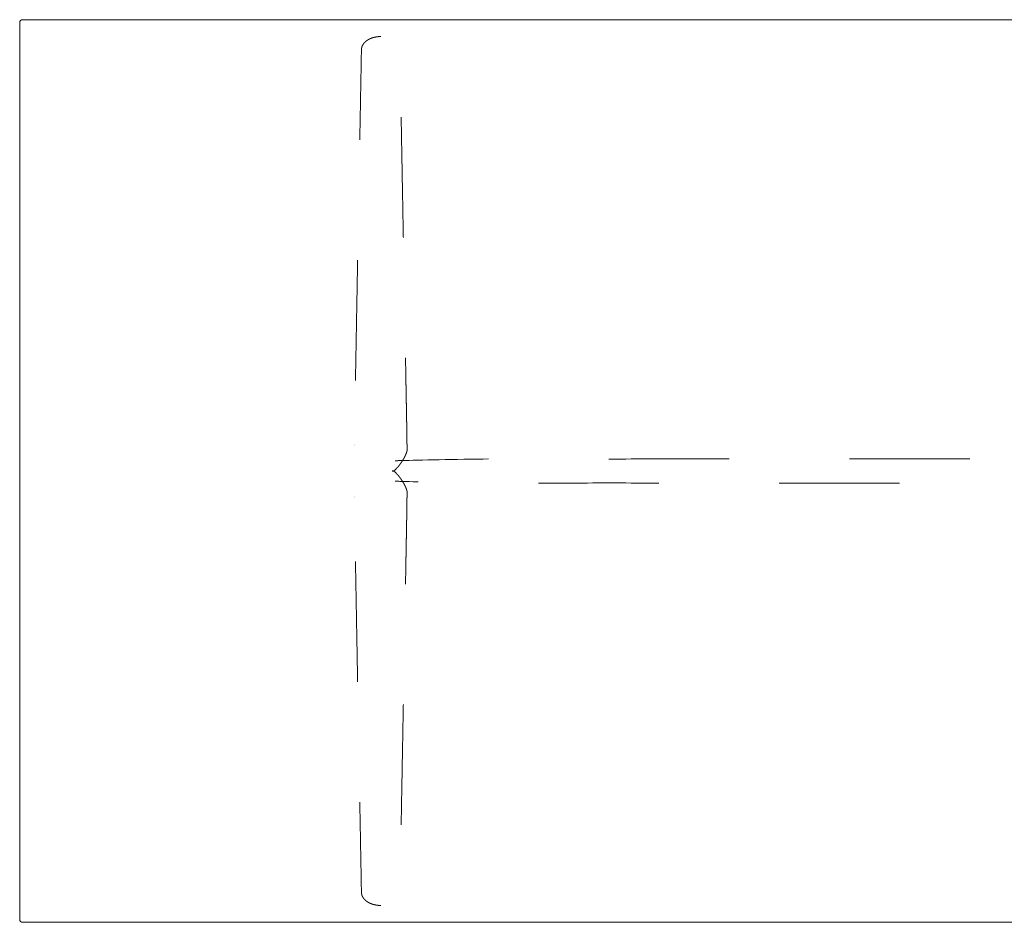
# Model space of a CAD drawing. Header units: metres. Extents: x -2 to 4.3, y -5.49 to 0.4.
# Tile 53 of 57: x 1.3 to 2.12, y -1.62 to -0.88. Entities that reach past the tile are written whole.
import ezdxf

# ---------------------------------------------------------------- set-up
doc = ezdxf.new("R2010")
doc.units = ezdxf.units.M
doc.header["$MEASUREMENT"] = 0
doc.linetypes.add('Dash Style-1', pattern=[0.10582, 0.0529, -0.05292])
doc.layers.add('72_VITRA_HRESID_D2_TB_FOOT_UNDER', color=8, linetype='Dash Style-1', lineweight=5)
doc.layers.add('72_VITRA_HRESID_D2_TB_TABLE_TOP', color=7, linetype='Continuous', lineweight=5)
doc.layers.add('72_VITRA_INSERT', color=7, linetype='Continuous')

# ---------------------------------------------------------------- blocks, each defined once
blk = doc.blocks.new('72_VITRA_HRESID_D2_BELLEVILLE_TABLE_BISTRO_3000_X_750_FOOT_UNDER')
at = {"layer": '72_VITRA_HRESID_D2_TB_FOOT_UNDER'}
for points, weights, knots in [([(-1.2, 0.361), (-1.19958, 0.361), (-1.19916, 0.36098), (-1.19874, 0.36097), (-1.19843, 0.36095), (-1.19812, 0.36092), (-1.1978, 0.3609), (-1.19749, 0.36087), (-1.19718, 0.36083), (-1.19686, 0.36079), (-1.19666, 0.36076), (-1.19645, 0.36073), (-1.19621, 0.36069), (-1.19598, 0.36065), (-1.19564, 0.36058), (-1.1953, 0.36052), (-1.19497, 0.36044), (-1.19464, 0.36037), (-1.19442, 0.36031), (-1.1942, 0.36026), (-1.19395, 0.36018), (-1.1937, 0.36011), (-1.19343, 0.36003), (-1.19317, 0.35995), (-1.19297, 0.35988), (-1.19277, 0.35982), (-1.19257, 0.35975), (-1.19238, 0.35967), (-1.19218, 0.3596), (-1.19198, 0.35952), (-1.19178, 0.35944), (-1.19158, 0.35936), (-1.19132, 0.35924), (-1.19105, 0.35913), (-1.1908, 0.359), (-1.19054, 0.35887), (-1.19036, 0.35878), (-1.19017, 0.35868), (-1.19, 0.35859), (-1.18983, 0.35849), (-1.18966, 0.3584), (-1.18949, 0.3583), (-1.18931, 0.35819), (-1.18913, 0.35808), (-1.18896, 0.35796), (-1.18879, 0.35785), (-1.18864, 0.35774), (-1.18849, 0.35764), (-1.18832, 0.35752), (-1.18816, 0.3574), (-1.18798, 0.35726), (-1.18779, 0.35711), (-1.18763, 0.35697), (-1.18746, 0.35683), (-1.18729, 0.35668), (-1.18713, 0.35654), (-1.18698, 0.35639), (-1.18683, 0.35625), (-1.18668, 0.35609), (-1.18652, 0.35593), (-1.18638, 0.35577), (-1.18624, 0.35561), (-1.18611, 0.35546), (-1.18599, 0.35531), (-1.18589, 0.35518), (-1.18579, 0.35506), (-1.18573, 0.35496), (-1.18566, 0.35487), (-1.18555, 0.35472), (-1.18545, 0.35458), (-1.18533, 0.35439), (-1.18522, 0.35421), (-1.18513, 0.35405), (-1.18504, 0.35389), (-1.18495, 0.35373), (-1.18487, 0.35357), (-1.18479, 0.35341), (-1.18472, 0.35325), (-1.18467, 0.35314), (-1.18462, 0.35303), (-1.18457, 0.3529), (-1.18451, 0.35277), (-1.18445, 0.35259), (-1.18438, 0.35241), (-1.18432, 0.35221), (-1.18426, 0.352), (-1.18421, 0.3518), (-1.18416, 0.3516), (-1.18413, 0.35139), (-1.18409, 0.35119), (-1.18406, 0.35099), (-1.18403, 0.35079), (-1.18402, 0.35064), (-1.18401, 0.35049), (-1.184, 0.35034), (-1.184, 0.35019), (-1.184, 0.35), (-1.18151, 0.21275), (-1.17903, 0.07551), (-1.17867, 0.05555), (-1.17831, 0.03559), (-1.1783, 0.03487), (-1.17829, 0.03416), (-1.17828, 0.03344), (-1.17827, 0.03274), (-1.17826, 0.03204), (-1.17825, 0.03137), (-1.17824, 0.03069), (-1.17823, 0.03004), (-1.17823, 0.02939), (-1.17822, 0.02876), (-1.17822, 0.02813), (-1.17822, 0.02753), (-1.17822, 0.02693), (-1.17822, 0.02636), (-1.17821, 0.02578), (-1.17822, 0.02523), (-1.17822, 0.02517), (-1.17822, 0.02512), (-1.17811, 0.02172), (-1.178, 0.01833), (-1.178, 0.01832), (-1.178, 0.0183), (-1.17797, 0.01724), (-1.17822, 0.01621), (-1.17822, 0.01621), (-1.17822, 0.01621), (-1.17822, 0.0162), (-1.17823, 0.0162), (-1.17834, 0.01572), (-1.17852, 0.01526), (-1.17852, 0.01526), (-1.17852, 0.01526), (-1.17864, 0.01496), (-1.17876, 0.01465), (-1.17889, 0.01434), (-1.17908, 0.01389), (-1.17927, 0.01344), (-1.17953, 0.01289), (-1.17978, 0.01234), (-1.18007, 0.01176), (-1.18036, 0.01118), (-1.18067, 0.01061), (-1.18098, 0.01004), (-1.18131, 0.00948), (-1.18164, 0.00892), (-1.18198, 0.00837), (-1.18233, 0.00783), (-1.18269, 0.00729), (-1.18305, 0.00676), (-1.18343, 0.00623), (-1.18381, 0.00571), (-1.18421, 0.0052), (-1.18461, 0.00468), (-1.18503, 0.00417), (-1.18545, 0.00366), (-1.18578, 0.00329), (-1.18611, 0.00293), (-1.18631, 0.0027), (-1.18652, 0.00248), (-1.18683, 0.00214), (-1.18715, 0.00181), (-1.18757, 0.00138), (-1.188, 0.00096), (-1.18844, 0.00054), (-1.18845, 0.00054), (-1.18846, 0.00053), (-1.18866, 0.00035), (-1.1889, 0.00022), (-1.189, 0.00017), (-1.1891, 0.00012), (-1.18932, 0.00001), (-1.18956, 0), (-1.18968, 0), (-1.1898, 0), (-1.1898, 0), (-1.18981, 0), (-1.2, 0), (-1.21018, 0), (-1.21019, 0), (-1.2102, 0), (-1.21031, 0), (-1.21043, 0), (-1.21067, 0.00001), (-1.21089, 0.00012), (-1.21099, 0.00017), (-1.21109, 0.00022), (-1.21133, 0.00035), (-1.21153, 0.00053), (-1.21154, 0.00054), (-1.21155, 0.00054), (-1.21199, 0.00096), (-1.21242, 0.00138), (-1.21284, 0.00181), (-1.21316, 0.00214), (-1.21347, 0.00248), (-1.21368, 0.0027), (-1.21388, 0.00293), (-1.21421, 0.00329), (-1.21454, 0.00366), (-1.21496, 0.00417), (-1.21538, 0.00468), (-1.21578, 0.0052), (-1.21618, 0.00571), (-1.21656, 0.00623), (-1.21694, 0.00676), (-1.2173, 0.00729), (-1.21766, 0.00783), (-1.21801, 0.00837), (-1.21835, 0.00892), (-1.21868, 0.00948), (-1.21901, 0.01004), (-1.21932, 0.01061), (-1.21963, 0.01118), (-1.21992, 0.01176), (-1.22021, 0.01234), (-1.22046, 0.01289), (-1.22072, 0.01344), (-1.22091, 0.01389), (-1.2211, 0.01434), (-1.22123, 0.01465), (-1.22135, 0.01496), (-1.22147, 0.01526), (-1.22147, 0.01526), (-1.22147, 0.01526), (-1.22165, 0.01572), (-1.22177, 0.0162), (-1.22177, 0.0162), (-1.22177, 0.01621), (-1.22177, 0.01621), (-1.22177, 0.01621), (-1.22202, 0.01724), (-1.22199, 0.0183), (-1.22199, 0.01832), (-1.22199, 0.01833), (-1.22188, 0.02172), (-1.22177, 0.02512), (-1.22177, 0.02517), (-1.22177, 0.02523), (-1.22178, 0.02578), (-1.22178, 0.02636), (-1.22178, 0.02693), (-1.22177, 0.02753), (-1.22177, 0.02813), (-1.22177, 0.02876), (-1.22176, 0.02939), (-1.22176, 0.03004), (-1.22175, 0.03069), (-1.22174, 0.03137), (-1.22174, 0.03204), (-1.22173, 0.03274), (-1.22172, 0.03344), (-1.2217, 0.03416), (-1.22169, 0.03487), (-1.22168, 0.03559), (-1.22132, 0.05555), (-1.22096, 0.07551), (-1.21848, 0.21275), (-1.216, 0.35), (-1.216, 0.35019), (-1.21599, 0.35034), (-1.21598, 0.35049), (-1.21597, 0.35064), (-1.21596, 0.35079), (-1.21593, 0.35099), (-1.2159, 0.35119), (-1.21587, 0.35139), (-1.21583, 0.3516), (-1.21578, 0.3518), (-1.21573, 0.352), (-1.21567, 0.35221), (-1.21561, 0.35241), (-1.21554, 0.35259), (-1.21548, 0.35277), (-1.21543, 0.3529), (-1.21537, 0.35303), (-1.21532, 0.35314), (-1.21528, 0.35325), (-1.2152, 0.35341), (-1.21513, 0.35357), (-1.21504, 0.35373), (-1.21495, 0.35389), (-1.21486, 0.35405), (-1.21477, 0.35421), (-1.21466, 0.35439), (-1.21454, 0.35458), (-1.21444, 0.35472), (-1.21434, 0.35487), (-1.21427, 0.35496), (-1.2142, 0.35506), (-1.2141, 0.35518), (-1.214, 0.35531), (-1.21388, 0.35546), (-1.21375, 0.35561), (-1.21361, 0.35577), (-1.21347, 0.35593), (-1.21332, 0.35609), (-1.21316, 0.35625), (-1.21301, 0.35639), (-1.21286, 0.35654), (-1.2127, 0.35668), (-1.21253, 0.35683), (-1.21237, 0.35697), (-1.2122, 0.35711), (-1.21202, 0.35726), (-1.21183, 0.3574), (-1.21167, 0.35752), (-1.2115, 0.35764), (-1.21135, 0.35774), (-1.21121, 0.35785), (-1.21103, 0.35796), (-1.21086, 0.35808), (-1.21068, 0.35819), (-1.2105, 0.3583), (-1.21033, 0.3584), (-1.21016, 0.35849), (-1.20999, 0.35859), (-1.20982, 0.35868), (-1.20964, 0.35878), (-1.20945, 0.35887), (-1.20919, 0.359), (-1.20894, 0.35913), (-1.20867, 0.35924), (-1.20841, 0.35936), (-1.20821, 0.35944), (-1.20802, 0.35952), (-1.20781, 0.3596), (-1.20761, 0.35967), (-1.20742, 0.35975), (-1.20722, 0.35982), (-1.20702, 0.35988), (-1.20682, 0.35995), (-1.20656, 0.36003), (-1.2063, 0.36011), (-1.20604, 0.36018), (-1.20579, 0.36026), (-1.20557, 0.36031), (-1.20536, 0.36037), (-1.20502, 0.36044), (-1.20469, 0.36052), (-1.20435, 0.36058), (-1.20401, 0.36065), (-1.20378, 0.36069), (-1.20354, 0.36073), (-1.20333, 0.36076), (-1.20313, 0.36079), (-1.20281, 0.36083), (-1.2025, 0.36087), (-1.20219, 0.3609), (-1.20188, 0.36092), (-1.20156, 0.36095), (-1.20125, 0.36097), (-1.20083, 0.36098), (-1.20042, 0.361), (-1.2, 0.361)], [1, 1, 1, 1, 1, 1, 1, 1, 1, 1, 1, 1, 1, 1, 1, 1, 1, 1, 1, 1, 1, 1, 1, 1, 1, 1, 1, 1, 1, 1, 1, 1, 1, 1, 1, 1, 1, 1, 1, 1, 1, 1, 1, 1, 1, 1, 1, 1, 1, 1, 1, 1, 1, 1, 1, 1, 1, 1, 1, 1, 1, 1, 1, 1, 1, 1, 1, 1, 1, 1, 1, 1, 1, 1, 1, 1, 1, 1, 1, 1, 1, 1, 1, 1, 1, 1, 1, 1, 1, 1, 1, 1, 1, 1, 1, 1, 1, 1, 1, 1, 1, 1, 1, 1, 1, 1, 1, 1, 1, 1, 1, 1, 1, 1, 1, 1, 1, 1, 1, 1, 1, 1, 1, 0.990949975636, 1, 1, 1, 1, 1, 0.99803479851, 1, 1, 1, 1, 1, 1, 1, 1, 1, 1, 1, 1, 1, 1, 1, 1, 1, 1, 1, 1, 1, 1, 1, 1, 1, 1, 1, 1, 1, 1, 1, 1, 1, 1, 1, 1, 1, 0.990926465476, 1, 1, 1, 0.97345508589, 1, 1, 1, 0.999980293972, 1, 1, 1, 0.999980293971, 1, 1, 1, 0.97345508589, 1, 1, 1, 0.990926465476, 1, 1, 1, 1, 1, 1, 1, 1, 1, 1, 1, 1, 1, 1, 1, 1, 1, 1, 1, 1, 1, 1, 1, 1, 1, 1, 1, 1, 1, 1, 1, 1, 1, 1, 1, 1, 1, 0.998034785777, 1, 1, 1, 1, 1, 0.990949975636, 1, 1, 1, 1, 1, 1, 1, 1, 1, 1, 1, 1, 1, 1, 1, 1, 1, 1, 1, 1, 1, 1, 1, 1, 1, 1, 1, 1, 1, 1, 1, 1, 1, 1, 1, 1, 1, 1, 1, 1, 1, 1, 1, 1, 1, 1, 1, 1, 1, 1, 1, 1, 1, 1, 1, 1, 1, 1, 1, 1, 1, 1, 1, 1, 1, 1, 1, 1, 1, 1, 1, 1, 1, 1, 1, 1, 1, 1, 1, 1, 1, 1, 1, 1, 1, 1, 1, 1, 1, 1, 1, 1, 1, 1, 1, 1, 1, 1, 1, 1, 1, 1, 1, 1, 1, 1, 1, 1, 1, 1, 1, 1, 1, 1, 1, 1, 1, 1, 1, 1, 1, 1, 1], [0, 0, 0, 0.000508, 0.000508, 0.001016, 0.001016, 0.001524, 0.001524, 0.002032, 0.002032, 0.00254, 0.00254, 0.003048, 0.003048, 0.003556, 0.003556, 0.004064, 0.004064, 0.004572, 0.004572, 0.00508, 0.00508, 0.005588, 0.005588, 0.006096, 0.006096, 0.006604, 0.006604, 0.007112, 0.007112, 0.007619, 0.007619, 0.008127, 0.008127, 0.008635, 0.008635, 0.009143, 0.009143, 0.009651, 0.009651, 0.010159, 0.010159, 0.010667, 0.010667, 0.011175, 0.011175, 0.011683, 0.011683, 0.012191, 0.012191, 0.012699, 0.012699, 0.013207, 0.013207, 0.013715, 0.013715, 0.014223, 0.014223, 0.014731, 0.014731, 0.015239, 0.015239, 0.015747, 0.015747, 0.016255, 0.016255, 0.016763, 0.016763, 0.017271, 0.017271, 0.017779, 0.017779, 0.018287, 0.018287, 0.018795, 0.018795, 0.019303, 0.019303, 0.019811, 0.019811, 0.020319, 0.020319, 0.020827, 0.020827, 0.021335, 0.021335, 0.021843, 0.021843, 0.02235, 0.02235, 0.022858, 0.022858, 0.023366, 0.023366, 0.023874, 0.023874, 0.024382, 0.024382, 0.386828, 0.386828, 0.439542, 0.439542, 0.441431, 0.441431, 0.44332, 0.44332, 0.445209, 0.445209, 0.447097, 0.447097, 0.448986, 0.448986, 0.450875, 0.450875, 0.452764, 0.452764, 0.454653, 0.454653, 0.454851, 0.454851, 0.466508, 0.466508, 0.466552, 0.466552, 0.470162, 0.470162, 0.470166, 0.470166, 0.470188, 0.470188, 0.471868, 0.471868, 0.471872, 0.471872, 0.472972, 0.472972, 0.474072, 0.474072, 0.475172, 0.475172, 0.476272, 0.476272, 0.477372, 0.477372, 0.478472, 0.478472, 0.479572, 0.479572, 0.480672, 0.480672, 0.481772, 0.481772, 0.482872, 0.482872, 0.483972, 0.483972, 0.485072, 0.485072, 0.486172, 0.486172, 0.487272, 0.487272, 0.488372, 0.488372, 0.489472, 0.489472, 0.489488, 0.489488, 0.489971, 0.489971, 0.49018, 0.49018, 0.490605, 0.490605, 0.490815, 0.490815, 0.490831, 0.490831, 0.509169, 0.509169, 0.509185, 0.509185, 0.509395, 0.509395, 0.50982, 0.50982, 0.510029, 0.510029, 0.510512, 0.510512, 0.510528, 0.510528, 0.511628, 0.511628, 0.512728, 0.512728, 0.513828, 0.513828, 0.514928, 0.514928, 0.516028, 0.516028, 0.517128, 0.517128, 0.518228, 0.518228, 0.519328, 0.519328, 0.520428, 0.520428, 0.521528, 0.521528, 0.522628, 0.522628, 0.523728, 0.523728, 0.524828, 0.524828, 0.525928, 0.525928, 0.527028, 0.527028, 0.528128, 0.528128, 0.528132, 0.528132, 0.529812, 0.529812, 0.529834, 0.529834, 0.529838, 0.529838, 0.533448, 0.533448, 0.533492, 0.533492, 0.545149, 0.545149, 0.545347, 0.545347, 0.547236, 0.547236, 0.549125, 0.549125, 0.551014, 0.551014, 0.552903, 0.552903, 0.554791, 0.554791, 0.55668, 0.55668, 0.558569, 0.558569, 0.560458, 0.560458, 0.613172, 0.613172, 0.975618, 0.975618, 0.976126, 0.976126, 0.976634, 0.976634, 0.977142, 0.977142, 0.97765, 0.97765, 0.978157, 0.978157, 0.978665, 0.978665, 0.979173, 0.979173, 0.979681, 0.979681, 0.980189, 0.980189, 0.980697, 0.980697, 0.981205, 0.981205, 0.981713, 0.981713, 0.982221, 0.982221, 0.982729, 0.982729, 0.983237, 0.983237, 0.983745, 0.983745, 0.984253, 0.984253, 0.984761, 0.984761, 0.985269, 0.985269, 0.985777, 0.985777, 0.986285, 0.986285, 0.986793, 0.986793, 0.987301, 0.987301, 0.987809, 0.987809, 0.988317, 0.988317, 0.988825, 0.988825, 0.989333, 0.989333, 0.989841, 0.989841, 0.990349, 0.990349, 0.990857, 0.990857, 0.991365, 0.991365, 0.991873, 0.991873, 0.992381, 0.992381, 0.992888, 0.992888, 0.993396, 0.993396, 0.993904, 0.993904, 0.994412, 0.994412, 0.99492, 0.99492, 0.995428, 0.995428, 0.995936, 0.995936, 0.996444, 0.996444, 0.996952, 0.996952, 0.99746, 0.99746, 0.997968, 0.997968, 0.998476, 0.998476, 0.998984, 0.998984, 0.999492, 0.999492, 1, 1, 1]), ([(-1.1898, 0), (-1.1898, 0), (-1.18981, 0), (-1.1898, 0), (-1.1898, 0), (-1.18968, 0), (-1.18956, 0), (-1.18932, -0.00001), (-1.1891, -0.00012), (-1.189, -0.00017), (-1.1889, -0.00022), (-1.18866, -0.00035), (-1.18846, -0.00053), (-1.18845, -0.00054), (-1.18844, -0.00054), (-1.188, -0.00096), (-1.18757, -0.00138), (-1.18715, -0.00181), (-1.18683, -0.00214), (-1.18652, -0.00248), (-1.18631, -0.0027), (-1.18611, -0.00293), (-1.18578, -0.00329), (-1.18545, -0.00366), (-1.18503, -0.00417), (-1.18461, -0.00468), (-1.18421, -0.0052), (-1.18381, -0.00571), (-1.18343, -0.00623), (-1.18305, -0.00676), (-1.18269, -0.00729), (-1.18233, -0.00783), (-1.18198, -0.00837), (-1.18164, -0.00892), (-1.18131, -0.00948), (-1.18116, -0.00974), (-1.18101, -0.01), (-0.6, -0.01), (-0.01898, -0.01), (-0.01883, -0.00974), (-0.01868, -0.00948), (-0.01835, -0.00892), (-0.01801, -0.00837), (-0.01766, -0.00783), (-0.0173, -0.00729), (-0.01694, -0.00676), (-0.01656, -0.00623), (-0.01618, -0.00571), (-0.01578, -0.0052), (-0.01538, -0.00468), (-0.01496, -0.00417), (-0.01454, -0.00366), (-0.01421, -0.00329), (-0.01388, -0.00293), (-0.01368, -0.0027), (-0.01347, -0.00248), (-0.01316, -0.00214), (-0.01284, -0.00181), (-0.01242, -0.00138), (-0.01199, -0.00096), (-0.01155, -0.00054), (-0.01154, -0.00054), (-0.01153, -0.00053), (-0.01133, -0.00035), (-0.01109, -0.00022), (-0.01099, -0.00017), (-0.01089, -0.00012), (-0.01067, -0.00001), (-0.01043, 0), (-0.01031, 0), (-0.0102, 0), (-0.01019, 0), (-0.01018, 0), (-0.01019, 0), (-0.0102, 0), (-0.01031, 0), (-0.01043, 0), (-0.01067, 0.00001), (-0.01089, 0.00012), (-0.01099, 0.00017), (-0.01109, 0.00022), (-0.01133, 0.00035), (-0.01153, 0.00053), (-0.01154, 0.00054), (-0.01155, 0.00054), (-0.01199, 0.00096), (-0.01242, 0.00138), (-0.01284, 0.00181), (-0.01316, 0.00214), (-0.01347, 0.00248), (-0.01368, 0.0027), (-0.01388, 0.00293), (-0.01421, 0.00329), (-0.01454, 0.00366), (-0.01496, 0.00417), (-0.01538, 0.00468), (-0.01578, 0.0052), (-0.01618, 0.00571), (-0.01656, 0.00623), (-0.01694, 0.00676), (-0.0173, 0.00729), (-0.01766, 0.00783), (-0.01801, 0.00837), (-0.01835, 0.00892), (-0.01868, 0.00948), (-0.01883, 0.00974), (-0.01898, 0.01), (-0.6, 0.01), (-1.18101, 0.01), (-1.18116, 0.00974), (-1.18131, 0.00948), (-1.18164, 0.00892), (-1.18198, 0.00837), (-1.18233, 0.00783), (-1.18269, 0.00729), (-1.18305, 0.00676), (-1.18343, 0.00623), (-1.18381, 0.00571), (-1.18421, 0.0052), (-1.18461, 0.00468), (-1.18503, 0.00417), (-1.18545, 0.00366), (-1.18578, 0.00329), (-1.18611, 0.00293), (-1.18631, 0.0027), (-1.18652, 0.00248), (-1.18683, 0.00214), (-1.18715, 0.00181), (-1.18757, 0.00138), (-1.188, 0.00096), (-1.18844, 0.00054), (-1.18845, 0.00054), (-1.18846, 0.00053), (-1.18866, 0.00035), (-1.1889, 0.00022), (-1.189, 0.00017), (-1.1891, 0.00012), (-1.18932, 0.00001), (-1.18956, 0), (-1.18968, 0), (-1.1898, 0)], [1, 0.999980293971, 1, 0.999980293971, 1, 1, 1, 0.97345508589, 1, 1, 1, 0.990926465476, 1, 1, 1, 1, 1, 1, 1, 1, 1, 1, 1, 1, 1, 1, 1, 1, 1, 1, 1, 1, 1, 1, 1, 1, 1, 1, 1, 1, 1, 1, 1, 1, 1, 1, 1, 1, 1, 1, 1, 1, 1, 1, 1, 1, 1, 1, 1, 1, 1, 1, 1, 0.990926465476, 1, 1, 1, 0.97345508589, 1, 1, 1, 0.999980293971, 1, 0.999980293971, 1, 1, 1, 0.97345508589, 1, 1, 1, 0.990926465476, 1, 1, 1, 1, 1, 1, 1, 1, 1, 1, 1, 1, 1, 1, 1, 1, 1, 1, 1, 1, 1, 1, 1, 1, 1, 1, 1, 1, 1, 1, 1, 1, 1, 1, 1, 1, 1, 1, 1, 1, 1, 1, 1, 1, 1, 1, 1, 1, 1, 1, 1, 0.990926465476, 1, 1, 1, 0.97345508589, 1, 1, 1], [0, 0, 0, 0.000008, 0.000008, 0.000016, 0.000016, 0.00012, 0.00012, 0.00033, 0.00033, 0.000434, 0.000434, 0.000672, 0.000672, 0.00068, 0.00068, 0.001224, 0.001224, 0.001768, 0.001768, 0.002312, 0.002312, 0.002856, 0.002856, 0.0034, 0.0034, 0.003944, 0.003944, 0.004487, 0.004487, 0.005031, 0.005031, 0.005575, 0.005575, 0.006119, 0.006119, 0.00637, 0.00637, 0.493646, 0.493646, 0.493897, 0.493897, 0.494441, 0.494441, 0.494985, 0.494985, 0.495529, 0.495529, 0.496072, 0.496072, 0.496616, 0.496616, 0.49716, 0.49716, 0.497704, 0.497704, 0.498248, 0.498248, 0.498792, 0.498792, 0.499336, 0.499336, 0.499344, 0.499344, 0.499582, 0.499582, 0.499686, 0.499686, 0.499896, 0.499896, 0.5, 0.5, 0.500008, 0.500008, 0.500016, 0.500016, 0.50012, 0.50012, 0.50033, 0.50033, 0.500434, 0.500434, 0.500672, 0.500672, 0.50068, 0.50068, 0.501224, 0.501224, 0.501768, 0.501768, 0.502312, 0.502312, 0.502856, 0.502856, 0.5034, 0.5034, 0.503944, 0.503944, 0.504487, 0.504487, 0.505031, 0.505031, 0.505575, 0.505575, 0.506119, 0.506119, 0.50637, 0.50637, 0.993646, 0.993646, 0.993897, 0.993897, 0.994441, 0.994441, 0.994985, 0.994985, 0.995529, 0.995529, 0.996072, 0.996072, 0.996616, 0.996616, 0.99716, 0.99716, 0.997704, 0.997704, 0.998248, 0.998248, 0.998792, 0.998792, 0.999336, 0.999336, 0.999344, 0.999344, 0.999582, 0.999582, 0.999686, 0.999686, 0.999896, 0.999896, 1, 1, 1]), ([(-1.2, -0.361), (-1.19958, -0.361), (-1.19916, -0.36098), (-1.19874, -0.36097), (-1.19843, -0.36095), (-1.19812, -0.36092), (-1.1978, -0.3609), (-1.19749, -0.36087), (-1.19718, -0.36083), (-1.19686, -0.36079), (-1.19666, -0.36076), (-1.19645, -0.36073), (-1.19621, -0.36069), (-1.19598, -0.36065), (-1.19564, -0.36058), (-1.1953, -0.36052), (-1.19497, -0.36044), (-1.19464, -0.36037), (-1.19442, -0.36031), (-1.1942, -0.36026), (-1.19395, -0.36018), (-1.1937, -0.36011), (-1.19343, -0.36003), (-1.19317, -0.35995), (-1.19297, -0.35988), (-1.19277, -0.35982), (-1.19257, -0.35975), (-1.19238, -0.35967), (-1.19218, -0.3596), (-1.19198, -0.35952), (-1.19178, -0.35944), (-1.19158, -0.35936), (-1.19132, -0.35924), (-1.19105, -0.35913), (-1.1908, -0.359), (-1.19054, -0.35887), (-1.19036, -0.35878), (-1.19017, -0.35868), (-1.19, -0.35859), (-1.18983, -0.35849), (-1.18966, -0.3584), (-1.18949, -0.3583), (-1.18931, -0.35819), (-1.18913, -0.35808), (-1.18896, -0.35796), (-1.18879, -0.35785), (-1.18864, -0.35774), (-1.18849, -0.35764), (-1.18832, -0.35752), (-1.18816, -0.3574), (-1.18798, -0.35726), (-1.18779, -0.35711), (-1.18763, -0.35697), (-1.18746, -0.35683), (-1.18729, -0.35668), (-1.18713, -0.35654), (-1.18698, -0.35639), (-1.18683, -0.35625), (-1.18668, -0.35609), (-1.18652, -0.35593), (-1.18638, -0.35577), (-1.18624, -0.35561), (-1.18611, -0.35546), (-1.18599, -0.35531), (-1.18589, -0.35518), (-1.18579, -0.35506), (-1.18573, -0.35496), (-1.18566, -0.35487), (-1.18555, -0.35472), (-1.18545, -0.35458), (-1.18533, -0.35439), (-1.18522, -0.35421), (-1.18513, -0.35405), (-1.18504, -0.35389), (-1.18495, -0.35373), (-1.18487, -0.35357), (-1.18479, -0.35341), (-1.18472, -0.35325), (-1.18467, -0.35314), (-1.18462, -0.35303), (-1.18457, -0.3529), (-1.18451, -0.35277), (-1.18445, -0.35259), (-1.18438, -0.35241), (-1.18432, -0.35221), (-1.18426, -0.352), (-1.18421, -0.3518), (-1.18416, -0.3516), (-1.18413, -0.35139), (-1.18409, -0.35119), (-1.18406, -0.35099), (-1.18403, -0.35079), (-1.18402, -0.35064), (-1.18401, -0.35049), (-1.184, -0.35034), (-1.184, -0.35019), (-1.184, -0.35), (-1.18151, -0.21275), (-1.17903, -0.07551), (-1.17867, -0.05555), (-1.17831, -0.03559), (-1.1783, -0.03487), (-1.17829, -0.03416), (-1.17828, -0.03344), (-1.17827, -0.03274), (-1.17826, -0.03204), (-1.17825, -0.03137), (-1.17824, -0.03069), (-1.17823, -0.03004), (-1.17823, -0.02939), (-1.17822, -0.02876), (-1.17822, -0.02813), (-1.17822, -0.02753), (-1.17822, -0.02693), (-1.17822, -0.02636), (-1.17821, -0.02578), (-1.17822, -0.02523), (-1.17822, -0.02517), (-1.17822, -0.02512), (-1.17811, -0.02172), (-1.178, -0.01833), (-1.178, -0.01832), (-1.178, -0.0183), (-1.17797, -0.01724), (-1.17822, -0.01621), (-1.17822, -0.01621), (-1.17822, -0.01621), (-1.17822, -0.0162), (-1.17823, -0.0162), (-1.17834, -0.01572), (-1.17852, -0.01526), (-1.17852, -0.01526), (-1.17852, -0.01526), (-1.17864, -0.01496), (-1.17876, -0.01465), (-1.17889, -0.01434), (-1.17908, -0.01389), (-1.17927, -0.01344), (-1.17953, -0.01289), (-1.17978, -0.01234), (-1.18007, -0.01176), (-1.18036, -0.01118), (-1.18067, -0.01061), (-1.18098, -0.01004), (-1.18131, -0.00948), (-1.18164, -0.00892), (-1.18198, -0.00837), (-1.18233, -0.00783), (-1.18269, -0.00729), (-1.18305, -0.00676), (-1.18343, -0.00623), (-1.18381, -0.00571), (-1.18421, -0.0052), (-1.18461, -0.00468), (-1.18503, -0.00417), (-1.18545, -0.00366), (-1.18578, -0.00329), (-1.18611, -0.00293), (-1.18631, -0.0027), (-1.18652, -0.00248), (-1.18683, -0.00214), (-1.18715, -0.00181), (-1.18757, -0.00138), (-1.188, -0.00096), (-1.18844, -0.00054), (-1.18845, -0.00054), (-1.18846, -0.00053), (-1.18866, -0.00035), (-1.1889, -0.00022), (-1.189, -0.00017), (-1.1891, -0.00012), (-1.18932, -0.00001), (-1.18956, 0), (-1.18968, 0), (-1.1898, 0), (-1.1898, 0), (-1.18981, 0), (-1.2, 0), (-1.21018, 0), (-1.21019, 0), (-1.2102, 0), (-1.21031, 0), (-1.21043, 0), (-1.21067, -0.00001), (-1.21089, -0.00012), (-1.21099, -0.00017), (-1.21109, -0.00022), (-1.21133, -0.00035), (-1.21153, -0.00053), (-1.21154, -0.00054), (-1.21155, -0.00054), (-1.21199, -0.00096), (-1.21242, -0.00138), (-1.21284, -0.00181), (-1.21316, -0.00214), (-1.21347, -0.00248), (-1.21368, -0.0027), (-1.21388, -0.00293), (-1.21421, -0.00329), (-1.21454, -0.00366), (-1.21496, -0.00417), (-1.21538, -0.00468), (-1.21578, -0.0052), (-1.21618, -0.00571), (-1.21656, -0.00623), (-1.21694, -0.00676), (-1.2173, -0.00729), (-1.21766, -0.00783), (-1.21801, -0.00837), (-1.21835, -0.00892), (-1.21868, -0.00948), (-1.21901, -0.01004), (-1.21932, -0.01061), (-1.21963, -0.01118), (-1.21992, -0.01176), (-1.22021, -0.01234), (-1.22046, -0.01289), (-1.22072, -0.01344), (-1.22091, -0.01389), (-1.2211, -0.01434), (-1.22123, -0.01465), (-1.22135, -0.01496), (-1.22147, -0.01526), (-1.22147, -0.01526), (-1.22147, -0.01526), (-1.22165, -0.01572), (-1.22177, -0.0162), (-1.22177, -0.0162), (-1.22177, -0.01621), (-1.22177, -0.01621), (-1.22177, -0.01621), (-1.22202, -0.01724), (-1.22199, -0.0183), (-1.22199, -0.01832), (-1.22199, -0.01833), (-1.22188, -0.02172), (-1.22177, -0.02512), (-1.22177, -0.02517), (-1.22177, -0.02523), (-1.22178, -0.02578), (-1.22178, -0.02636), (-1.22178, -0.02693), (-1.22177, -0.02753), (-1.22177, -0.02813), (-1.22177, -0.02876), (-1.22176, -0.02939), (-1.22176, -0.03004), (-1.22175, -0.03069), (-1.22174, -0.03137), (-1.22174, -0.03204), (-1.22173, -0.03274), (-1.22172, -0.03344), (-1.2217, -0.03416), (-1.22169, -0.03487), (-1.22168, -0.03559), (-1.22132, -0.05555), (-1.22096, -0.07551), (-1.21848, -0.21275), (-1.216, -0.35), (-1.216, -0.35019), (-1.21599, -0.35034), (-1.21598, -0.35049), (-1.21597, -0.35064), (-1.21596, -0.35079), (-1.21593, -0.35099), (-1.2159, -0.35119), (-1.21587, -0.35139), (-1.21583, -0.3516), (-1.21578, -0.3518), (-1.21573, -0.352), (-1.21567, -0.35221), (-1.21561, -0.35241), (-1.21554, -0.35259), (-1.21548, -0.35277), (-1.21543, -0.3529), (-1.21537, -0.35303), (-1.21532, -0.35314), (-1.21528, -0.35325), (-1.2152, -0.35341), (-1.21513, -0.35357), (-1.21504, -0.35373), (-1.21495, -0.35389), (-1.21486, -0.35405), (-1.21477, -0.35421), (-1.21466, -0.35439), (-1.21454, -0.35458), (-1.21444, -0.35472), (-1.21434, -0.35487), (-1.21427, -0.35496), (-1.2142, -0.35506), (-1.2141, -0.35518), (-1.214, -0.35531), (-1.21388, -0.35546), (-1.21375, -0.35561), (-1.21361, -0.35577), (-1.21347, -0.35593), (-1.21332, -0.35609), (-1.21316, -0.35625), (-1.21301, -0.35639), (-1.21286, -0.35654), (-1.2127, -0.35668), (-1.21253, -0.35683), (-1.21237, -0.35697), (-1.2122, -0.35711), (-1.21202, -0.35726), (-1.21183, -0.3574), (-1.21167, -0.35752), (-1.2115, -0.35764), (-1.21135, -0.35774), (-1.21121, -0.35785), (-1.21103, -0.35796), (-1.21086, -0.35808), (-1.21068, -0.35819), (-1.2105, -0.3583), (-1.21033, -0.3584), (-1.21016, -0.35849), (-1.20999, -0.35859), (-1.20982, -0.35868), (-1.20964, -0.35878), (-1.20945, -0.35887), (-1.20919, -0.359), (-1.20894, -0.35913), (-1.20867, -0.35924), (-1.20841, -0.35936), (-1.20821, -0.35944), (-1.20802, -0.35952), (-1.20781, -0.3596), (-1.20761, -0.35967), (-1.20742, -0.35975), (-1.20722, -0.35982), (-1.20702, -0.35988), (-1.20682, -0.35995), (-1.20656, -0.36003), (-1.2063, -0.36011), (-1.20604, -0.36018), (-1.20579, -0.36026), (-1.20557, -0.36031), (-1.20536, -0.36037), (-1.20502, -0.36044), (-1.20469, -0.36052), (-1.20435, -0.36058), (-1.20401, -0.36065), (-1.20378, -0.36069), (-1.20354, -0.36073), (-1.20333, -0.36076), (-1.20313, -0.36079), (-1.20281, -0.36083), (-1.2025, -0.36087), (-1.20219, -0.3609), (-1.20188, -0.36092), (-1.20156, -0.36095), (-1.20125, -0.36097), (-1.20083, -0.36098), (-1.20042, -0.361), (-1.2, -0.361)], [1, 1, 1, 1, 1, 1, 1, 1, 1, 1, 1, 1, 1, 1, 1, 1, 1, 1, 1, 1, 1, 1, 1, 1, 1, 1, 1, 1, 1, 1, 1, 1, 1, 1, 1, 1, 1, 1, 1, 1, 1, 1, 1, 1, 1, 1, 1, 1, 1, 1, 1, 1, 1, 1, 1, 1, 1, 1, 1, 1, 1, 1, 1, 1, 1, 1, 1, 1, 1, 1, 1, 1, 1, 1, 1, 1, 1, 1, 1, 1, 1, 1, 1, 1, 1, 1, 1, 1, 1, 1, 1, 1, 1, 1, 1, 1, 1, 1, 1, 1, 1, 1, 1, 1, 1, 1, 1, 1, 1, 1, 1, 1, 1, 1, 1, 1, 1, 1, 1, 1, 1, 1, 1, 0.990949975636, 1, 1, 1, 1, 1, 0.99803479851, 1, 1, 1, 1, 1, 1, 1, 1, 1, 1, 1, 1, 1, 1, 1, 1, 1, 1, 1, 1, 1, 1, 1, 1, 1, 1, 1, 1, 1, 1, 1, 1, 1, 1, 1, 1, 1, 0.990926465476, 1, 1, 1, 0.97345508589, 1, 1, 1, 0.999980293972, 1, 1, 1, 0.999980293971, 1, 1, 1, 0.97345508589, 1, 1, 1, 0.990926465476, 1, 1, 1, 1, 1, 1, 1, 1, 1, 1, 1, 1, 1, 1, 1, 1, 1, 1, 1, 1, 1, 1, 1, 1, 1, 1, 1, 1, 1, 1, 1, 1, 1, 1, 1, 1, 1, 0.998034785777, 1, 1, 1, 1, 1, 0.990949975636, 1, 1, 1, 1, 1, 1, 1, 1, 1, 1, 1, 1, 1, 1, 1, 1, 1, 1, 1, 1, 1, 1, 1, 1, 1, 1, 1, 1, 1, 1, 1, 1, 1, 1, 1, 1, 1, 1, 1, 1, 1, 1, 1, 1, 1, 1, 1, 1, 1, 1, 1, 1, 1, 1, 1, 1, 1, 1, 1, 1, 1, 1, 1, 1, 1, 1, 1, 1, 1, 1, 1, 1, 1, 1, 1, 1, 1, 1, 1, 1, 1, 1, 1, 1, 1, 1, 1, 1, 1, 1, 1, 1, 1, 1, 1, 1, 1, 1, 1, 1, 1, 1, 1, 1, 1, 1, 1, 1, 1, 1, 1, 1, 1, 1, 1, 1, 1, 1, 1, 1, 1, 1, 1], [0, 0, 0, 0.000508, 0.000508, 0.001016, 0.001016, 0.001524, 0.001524, 0.002032, 0.002032, 0.00254, 0.00254, 0.003048, 0.003048, 0.003556, 0.003556, 0.004064, 0.004064, 0.004572, 0.004572, 0.00508, 0.00508, 0.005588, 0.005588, 0.006096, 0.006096, 0.006604, 0.006604, 0.007112, 0.007112, 0.007619, 0.007619, 0.008127, 0.008127, 0.008635, 0.008635, 0.009143, 0.009143, 0.009651, 0.009651, 0.010159, 0.010159, 0.010667, 0.010667, 0.011175, 0.011175, 0.011683, 0.011683, 0.012191, 0.012191, 0.012699, 0.012699, 0.013207, 0.013207, 0.013715, 0.013715, 0.014223, 0.014223, 0.014731, 0.014731, 0.015239, 0.015239, 0.015747, 0.015747, 0.016255, 0.016255, 0.016763, 0.016763, 0.017271, 0.017271, 0.017779, 0.017779, 0.018287, 0.018287, 0.018795, 0.018795, 0.019303, 0.019303, 0.019811, 0.019811, 0.020319, 0.020319, 0.020827, 0.020827, 0.021335, 0.021335, 0.021843, 0.021843, 0.02235, 0.02235, 0.022858, 0.022858, 0.023366, 0.023366, 0.023874, 0.023874, 0.024382, 0.024382, 0.386828, 0.386828, 0.439542, 0.439542, 0.441431, 0.441431, 0.44332, 0.44332, 0.445209, 0.445209, 0.447097, 0.447097, 0.448986, 0.448986, 0.450875, 0.450875, 0.452764, 0.452764, 0.454653, 0.454653, 0.454851, 0.454851, 0.466508, 0.466508, 0.466552, 0.466552, 0.470162, 0.470162, 0.470166, 0.470166, 0.470188, 0.470188, 0.471868, 0.471868, 0.471872, 0.471872, 0.472972, 0.472972, 0.474072, 0.474072, 0.475172, 0.475172, 0.476272, 0.476272, 0.477372, 0.477372, 0.478472, 0.478472, 0.479572, 0.479572, 0.480672, 0.480672, 0.481772, 0.481772, 0.482872, 0.482872, 0.483972, 0.483972, 0.485072, 0.485072, 0.486172, 0.486172, 0.487272, 0.487272, 0.488372, 0.488372, 0.489472, 0.489472, 0.489488, 0.489488, 0.489971, 0.489971, 0.49018, 0.49018, 0.490605, 0.490605, 0.490815, 0.490815, 0.490831, 0.490831, 0.509169, 0.509169, 0.509185, 0.509185, 0.509395, 0.509395, 0.50982, 0.50982, 0.510029, 0.510029, 0.510512, 0.510512, 0.510528, 0.510528, 0.511628, 0.511628, 0.512728, 0.512728, 0.513828, 0.513828, 0.514928, 0.514928, 0.516028, 0.516028, 0.517128, 0.517128, 0.518228, 0.518228, 0.519328, 0.519328, 0.520428, 0.520428, 0.521528, 0.521528, 0.522628, 0.522628, 0.523728, 0.523728, 0.524828, 0.524828, 0.525928, 0.525928, 0.527028, 0.527028, 0.528128, 0.528128, 0.528132, 0.528132, 0.529812, 0.529812, 0.529834, 0.529834, 0.529838, 0.529838, 0.533448, 0.533448, 0.533492, 0.533492, 0.545149, 0.545149, 0.545347, 0.545347, 0.547236, 0.547236, 0.549125, 0.549125, 0.551014, 0.551014, 0.552903, 0.552903, 0.554791, 0.554791, 0.55668, 0.55668, 0.558569, 0.558569, 0.560458, 0.560458, 0.613172, 0.613172, 0.975618, 0.975618, 0.976126, 0.976126, 0.976634, 0.976634, 0.977142, 0.977142, 0.97765, 0.97765, 0.978157, 0.978157, 0.978665, 0.978665, 0.979173, 0.979173, 0.979681, 0.979681, 0.980189, 0.980189, 0.980697, 0.980697, 0.981205, 0.981205, 0.981713, 0.981713, 0.982221, 0.982221, 0.982729, 0.982729, 0.983237, 0.983237, 0.983745, 0.983745, 0.984253, 0.984253, 0.984761, 0.984761, 0.985269, 0.985269, 0.985777, 0.985777, 0.986285, 0.986285, 0.986793, 0.986793, 0.987301, 0.987301, 0.987809, 0.987809, 0.988317, 0.988317, 0.988825, 0.988825, 0.989333, 0.989333, 0.989841, 0.989841, 0.990349, 0.990349, 0.990857, 0.990857, 0.991365, 0.991365, 0.991873, 0.991873, 0.992381, 0.992381, 0.992888, 0.992888, 0.993396, 0.993396, 0.993904, 0.993904, 0.994412, 0.994412, 0.99492, 0.99492, 0.995428, 0.995428, 0.995936, 0.995936, 0.996444, 0.996444, 0.996952, 0.996952, 0.99746, 0.99746, 0.997968, 0.997968, 0.998476, 0.998476, 0.998984, 0.998984, 0.999492, 0.999492, 1, 1, 1])]:
    blk.add_rational_spline(points, weights, degree=2, knots=knots, dxfattribs=at)
blk = doc.blocks.new('72_VITRA_HRESID_D2_BELLEVILLE_TABLE_BISTRO_3000_X_750_TABLE_TOP')
at = {"layer": '72_VITRA_HRESID_D2_TB_TABLE_TOP', "flags": 128}
blk.add_lwpolyline([(0, -0.3725), (0, 0.3725, 0.414214), (-0.0025, 0.375), (-1.4975, 0.375, 0.414214), (-1.5, 0.3725), (-1.5, -0.3725, 0.414214), (-1.4975, -0.375), (-0.0025, -0.375, 0.414214), (0, -0.3725)], format="xyb", close=True, dxfattribs=at)
blk = doc.blocks.new('72vitra_hresid25C1DACA35CCF4A7DB98772F704E17642')
for name in ['72_VITRA_HRESID_D2_BELLEVILLE_TABLE_BISTRO_3000_X_750_TABLE_TOP', '72_VITRA_HRESID_D2_BELLEVILLE_TABLE_BISTRO_3000_X_750_FOOT_UNDER']:
    blk.add_blockref(name, (0, 0))
blk = doc.blocks.new('XCAD03FE6B0025D6BA1A0623B9ED1BB3BDE627')
at = {"color": 7}
blk.add_blockref('72vitra_hresid25C1DACA35CCF4A7DB98772F704E17642', (0, 0), dxfattribs=at)

msp = doc.modelspace()

# ---------------------------------------------------------------- block references
at = {"layer": '72_VITRA_INSERT'}
msp.add_blockref('XCAD03FE6B0025D6BA1A0623B9ED1BB3BDE627', (2.80207, -1.25), dxfattribs=at)

doc.saveas('drawing.dxf')
